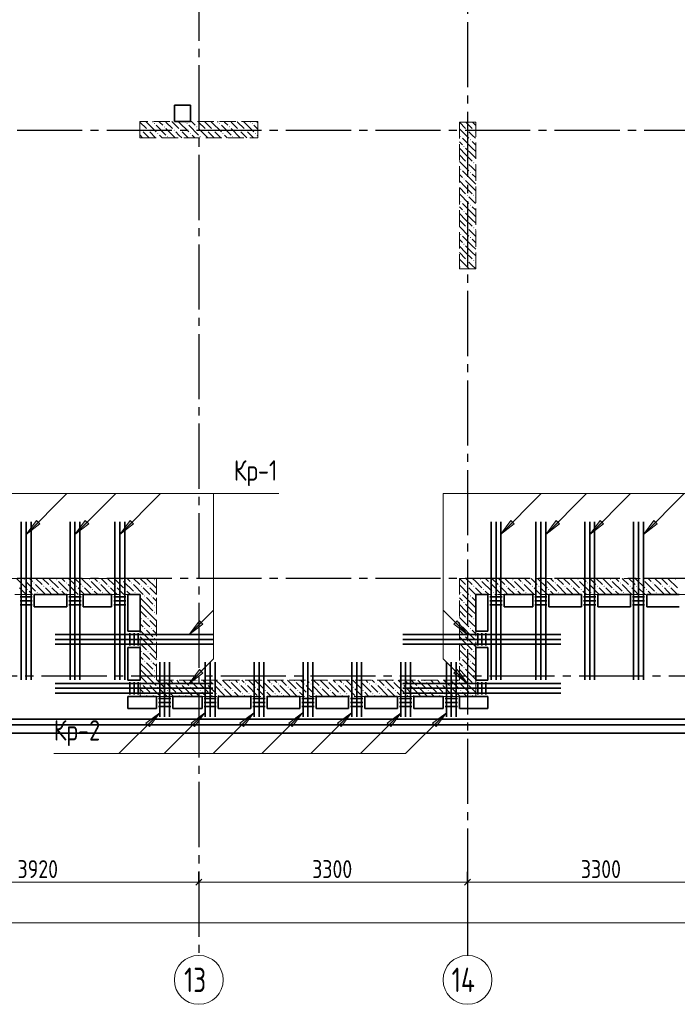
# Model space of a CAD drawing. Header units: millimetres. Extents: x 0 to 61017, y 0 to 42000.
# Tile 5 of 25: x 19441 to 27516, y 16370 to 28460. Entities that reach past the tile are written whole.
import ezdxf

# ---------------------------------------------------------------- set-up
doc = ezdxf.new("R2010")
doc.units = ezdxf.units.MM
doc.linetypes.add('______2', pattern=[270, 200, -70])
doc.linetypes.add('______5', pattern=[1100, 800, -100, 100, -100])
for name, color, linetype, lineweight in [('S1 Стержни арматуры фон', 7, 'Continuous', 25), ('Standard', 7, 'Continuous', 25), ('ЖБ Пилон', 180, 'Continuous', 25), ('Оси', 40, '______5', 18), ('Позиционная метка номер позиции', 7, 'Continuous', 13), ('Поперечное армирование AW фон', 7, 'Continuous', 25)]:
    doc.layers.add(name, color=color, linetype=linetype, lineweight=lineweight)
doc.layers.add('ЖБ Перекрытие верхний уровень', color=7, linetype='Continuous', lineweight=25, true_color=0xe0e0ff)
doc.layers.add('ЖБ Стена верхний уровень', color=7, linetype='Continuous', lineweight=25, true_color=0x006e00)
doc.styles.add('GOST 2.304-81', font='txt')
doc.styles.add('ISOCPEUR', font='txt')

msp = doc.modelspace()

# ---------------------------------------------------------------- hatches: boundary and pattern name
at = {"layer": 'ЖБ Пилон', "linetype": 'Continuous', "lineweight": 18, "transparency": 33554687}
for points in [[(20930, 27103), (20937, 27110), (20943, 27103), (20937, 27097)], [(21010, 27103), (21017, 27110), (21023, 27103), (21017, 27097)], [(21090, 27183), (21097, 27190), (21103, 27183), (21097, 27177)], [(21210, 27143), (21217, 27150), (21223, 27143), (21217, 27137)], [(21330, 27103), (21337, 27110), (21343, 27103), (21337, 27097)], [(21410, 27103), (21417, 27110), (21423, 27103), (21417, 27097)], [(21490, 27183), (21497, 27190), (21503, 27183), (21497, 27177)], [(21610, 27143), (21617, 27150), (21623, 27143), (21617, 27137)], [(21730, 27103), (21737, 27110), (21743, 27103), (21737, 27097)], [(21810, 27103), (21817, 27110), (21823, 27103), (21817, 27097)], [(21890, 27183), (21897, 27190), (21903, 27183), (21897, 27177)], [(22010, 27143), (22017, 27150), (22023, 27143), (22017, 27137)], [(22130, 27103), (22137, 27110), (22143, 27103), (22137, 27097)], [(22210, 27103), (22217, 27110), (22223, 27103), (22217, 27097)], [(22290, 27183), (22297, 27190), (22303, 27183), (22297, 27177)], [(24930, 27103), (24937, 27110), (24943, 27103), (24937, 27097)], [(25010, 27103), (25017, 27110), (25023, 27103), (25017, 27097)], [(21130, 27063), (21137, 27070), (21143, 27063), (21137, 27057)], [(21250, 27023), (21257, 27030), (21263, 27023), (21257, 27017)], [(21530, 27063), (21537, 27070), (21543, 27063), (21537, 27057)], [(21650, 27023), (21657, 27030), (21663, 27023), (21657, 27017)], [(21930, 27063), (21937, 27070), (21943, 27063), (21937, 27057)], [(22050, 27023), (22057, 27030), (22063, 27023), (22057, 27017)], [(22330, 27063), (22337, 27070), (22343, 27063), (22337, 27057)], [(24850, 27023), (24857, 27030), (24863, 27023), (24857, 27017)], [(24970, 26983), (24977, 26990), (24983, 26983), (24977, 26977)], [(24890, 26903), (24897, 26910), (24903, 26903), (24897, 26897)], [(24850, 26623), (24857, 26630), (24863, 26623), (24857, 26617)], [(24930, 26703), (24937, 26710), (24943, 26703), (24937, 26697)], [(25010, 26703), (25017, 26710), (25023, 26703), (25017, 26697)], [(24890, 26503), (24897, 26510), (24903, 26503), (24897, 26497)], [(24970, 26583), (24977, 26590), (24983, 26583), (24977, 26577)], [(24930, 26303), (24937, 26310), (24943, 26303), (24937, 26297)], [(25010, 26303), (25017, 26310), (25023, 26303), (25017, 26297)], [(24850, 26223), (24857, 26230), (24863, 26223), (24857, 26217)], [(24970, 26183), (24977, 26190), (24983, 26183), (24977, 26177)], [(24890, 26103), (24897, 26110), (24903, 26103), (24897, 26097)], [(24930, 25903), (24937, 25910), (24943, 25903), (24937, 25897)], [(25010, 25903), (25017, 25910), (25023, 25903), (25017, 25897)], [(24850, 25823), (24857, 25830), (24863, 25823), (24857, 25817)], [(24970, 25783), (24977, 25790), (24983, 25783), (24977, 25777)], [(24890, 25703), (24897, 25710), (24903, 25703), (24897, 25697)], [(24930, 25503), (24937, 25510), (24943, 25503), (24937, 25497)], [(25010, 25503), (25017, 25510), (25023, 25503), (25017, 25497)], [(24850, 25423), (24857, 25430), (24863, 25423), (24857, 25417)]]:
    msp.add_hatch(color=7, dxfattribs=at).paths.add_polyline_path(points, flags=16)
at = {"layer": 'ЖБ Стена верхний уровень', "linetype": 'Continuous', "lineweight": 18, "transparency": 33554687}
for points in [[(19490, 21583), (19497, 21590), (19503, 21583), (19497, 21577)], [(19610, 21543), (19617, 21550), (19623, 21543), (19617, 21537)], [(19890, 21583), (19897, 21590), (19903, 21583), (19897, 21577)], [(20010, 21543), (20017, 21550), (20023, 21543), (20017, 21537)], [(20290, 21583), (20297, 21590), (20303, 21583), (20297, 21577)], [(20410, 21543), (20417, 21550), (20423, 21543), (20417, 21537)], [(20690, 21583), (20697, 21590), (20703, 21583), (20697, 21577)], [(20810, 21543), (20817, 21550), (20823, 21543), (20817, 21537)], [(21090, 21583), (21097, 21590), (21103, 21583), (21097, 21577)], [(25090, 21583), (25097, 21590), (25103, 21583), (25097, 21577)], [(25210, 21543), (25217, 21550), (25223, 21543), (25217, 21537)], [(25490, 21583), (25497, 21590), (25503, 21583), (25497, 21577)], [(25610, 21543), (25617, 21550), (25623, 21543), (25617, 21537)], [(25890, 21583), (25897, 21590), (25903, 21583), (25897, 21577)], [(26010, 21543), (26017, 21550), (26023, 21543), (26017, 21537)], [(26290, 21583), (26297, 21590), (26303, 21583), (26297, 21577)], [(26410, 21543), (26417, 21550), (26423, 21543), (26417, 21537)], [(26690, 21583), (26697, 21590), (26703, 21583), (26697, 21577)], [(26810, 21543), (26817, 21550), (26823, 21543), (26817, 21537)], [(27090, 21583), (27097, 21590), (27103, 21583), (27097, 21577)], [(27210, 21543), (27217, 21550), (27223, 21543), (27217, 21537)], [(27490, 21583), (27497, 21590), (27503, 21583), (27497, 21577)], [(19530, 21463), (19537, 21470), (19543, 21463), (19537, 21457)], [(19650, 21423), (19657, 21430), (19663, 21423), (19657, 21417)], [(19730, 21503), (19737, 21510), (19743, 21503), (19737, 21497)], [(19810, 21503), (19817, 21510), (19823, 21503), (19817, 21497)], [(19930, 21463), (19937, 21470), (19943, 21463), (19937, 21457)], [(20050, 21423), (20057, 21430), (20063, 21423), (20057, 21417)], [(20130, 21503), (20137, 21510), (20143, 21503), (20137, 21497)], [(20210, 21503), (20217, 21510), (20223, 21503), (20217, 21497)], [(20330, 21463), (20337, 21470), (20343, 21463), (20337, 21457)], [(20450, 21423), (20457, 21430), (20463, 21423), (20457, 21417)], [(20530, 21503), (20537, 21510), (20543, 21503), (20537, 21497)], [(20610, 21503), (20617, 21510), (20623, 21503), (20617, 21497)], [(20730, 21463), (20737, 21470), (20743, 21463), (20737, 21457)], [(20850, 21423), (20857, 21430), (20863, 21423), (20857, 21417)], [(20930, 21503), (20937, 21510), (20943, 21503), (20937, 21497)], [(21010, 21503), (21017, 21510), (21023, 21503), (21017, 21497)], [(24850, 21423), (24857, 21430), (24863, 21423), (24857, 21417)], [(24930, 21503), (24937, 21510), (24943, 21503), (24937, 21497)], [(25010, 21503), (25017, 21510), (25023, 21503), (25017, 21497)], [(25130, 21463), (25137, 21470), (25143, 21463), (25137, 21457)], [(25250, 21423), (25257, 21430), (25263, 21423), (25257, 21417)], [(25330, 21503), (25337, 21510), (25343, 21503), (25337, 21497)], [(25410, 21503), (25417, 21510), (25423, 21503), (25417, 21497)], [(25530, 21463), (25537, 21470), (25543, 21463), (25537, 21457)], [(25650, 21423), (25657, 21430), (25663, 21423), (25657, 21417)], [(25730, 21503), (25737, 21510), (25743, 21503), (25737, 21497)], [(25810, 21503), (25817, 21510), (25823, 21503), (25817, 21497)], [(25930, 21463), (25937, 21470), (25943, 21463), (25937, 21457)], [(26050, 21423), (26057, 21430), (26063, 21423), (26057, 21417)], [(26130, 21503), (26137, 21510), (26143, 21503), (26137, 21497)], [(26210, 21503), (26217, 21510), (26223, 21503), (26217, 21497)], [(26330, 21463), (26337, 21470), (26343, 21463), (26337, 21457)], [(26450, 21423), (26457, 21430), (26463, 21423), (26457, 21417)], [(26530, 21503), (26537, 21510), (26543, 21503), (26537, 21497)], [(26610, 21503), (26617, 21510), (26623, 21503), (26617, 21497)], [(26730, 21463), (26737, 21470), (26743, 21463), (26737, 21457)], [(26850, 21423), (26857, 21430), (26863, 21423), (26857, 21417)], [(26930, 21503), (26937, 21510), (26943, 21503), (26937, 21497)], [(27010, 21503), (27017, 21510), (27023, 21503), (27017, 21497)], [(27130, 21463), (27137, 21470), (27143, 21463), (27137, 21457)], [(27250, 21423), (27257, 21430), (27263, 21423), (27257, 21417)], [(27330, 21503), (27337, 21510), (27343, 21503), (27337, 21497)], [(27410, 21503), (27417, 21510), (27423, 21503), (27417, 21497)], [(20970, 21383), (20977, 21390), (20983, 21383), (20977, 21377)], [(21050, 21383), (21057, 21390), (21063, 21383), (21057, 21377)], [(24890, 21303), (24897, 21310), (24903, 21303), (24897, 21297)], [(24970, 21383), (24977, 21390), (24983, 21383), (24977, 21377)], [(21090, 21263), (21097, 21270), (21103, 21263), (21097, 21257)], [(21090, 21183), (21097, 21190), (21103, 21183), (21097, 21177)], [(20930, 21103), (20937, 21110), (20943, 21103), (20937, 21097)], [(21010, 21103), (21017, 21110), (21023, 21103), (21017, 21097)], [(24930, 21103), (24937, 21110), (24943, 21103), (24937, 21097)], [(25010, 21103), (25017, 21110), (25023, 21103), (25017, 21097)], [(20970, 20983), (20977, 20990), (20983, 20983), (20977, 20977)], [(21050, 20983), (21057, 20990), (21063, 20983), (21057, 20977)], [(24850, 21023), (24857, 21030), (24863, 21023), (24857, 21017)], [(24970, 20983), (24977, 20990), (24983, 20983), (24977, 20977)], [(21090, 20863), (21097, 20870), (21103, 20863), (21097, 20857)], [(24890, 20903), (24897, 20910), (24903, 20903), (24897, 20897)], [(20930, 20703), (20937, 20710), (20943, 20703), (20937, 20697)], [(21010, 20703), (21017, 20710), (21023, 20703), (21017, 20697)], [(21090, 20783), (21097, 20790), (21103, 20783), (21097, 20777)], [(24930, 20703), (24937, 20710), (24943, 20703), (24937, 20697)], [(25010, 20703), (25017, 20710), (25023, 20703), (25017, 20697)], [(20970, 20583), (20977, 20590), (20983, 20583), (20977, 20577)], [(21050, 20583), (21057, 20590), (21063, 20583), (21057, 20577)], [(24850, 20623), (24857, 20630), (24863, 20623), (24857, 20617)], [(24970, 20583), (24977, 20590), (24983, 20583), (24977, 20577)], [(21090, 20463), (21097, 20470), (21103, 20463), (21097, 20457)], [(24890, 20503), (24897, 20510), (24903, 20503), (24897, 20497)], [(21090, 20383), (21097, 20390), (21103, 20383), (21097, 20377)], [(21210, 20343), (21217, 20350), (21223, 20343), (21217, 20337)], [(21610, 20343), (21617, 20350), (21623, 20343), (21617, 20337)], [(22010, 20343), (22017, 20350), (22023, 20343), (22017, 20337)], [(22410, 20343), (22417, 20350), (22423, 20343), (22417, 20337)], [(22810, 20343), (22817, 20350), (22823, 20343), (22817, 20337)], [(23210, 20343), (23217, 20350), (23223, 20343), (23217, 20337)], [(23610, 20343), (23617, 20350), (23623, 20343), (23617, 20337)], [(24010, 20343), (24017, 20350), (24023, 20343), (24017, 20337)], [(24410, 20343), (24417, 20350), (24423, 20343), (24417, 20337)], [(24810, 20343), (24817, 20350), (24823, 20343), (24817, 20337)], [(20930, 20303), (20937, 20310), (20943, 20303), (20937, 20297)], [(20970, 20183), (20977, 20190), (20983, 20183), (20977, 20177)], [(21010, 20303), (21017, 20310), (21023, 20303), (21017, 20297)], [(21050, 20183), (21057, 20190), (21063, 20183), (21057, 20177)], [(21130, 20263), (21137, 20270), (21143, 20263), (21137, 20257)], [(21250, 20223), (21257, 20230), (21263, 20223), (21257, 20217)], [(21330, 20303), (21337, 20310), (21343, 20303), (21337, 20297)], [(21370, 20183), (21377, 20190), (21383, 20183), (21377, 20177)], [(21410, 20303), (21417, 20310), (21423, 20303), (21417, 20297)], [(21450, 20183), (21457, 20190), (21463, 20183), (21457, 20177)], [(21530, 20263), (21537, 20270), (21543, 20263), (21537, 20257)], [(21650, 20223), (21657, 20230), (21663, 20223), (21657, 20217)], [(21730, 20303), (21737, 20310), (21743, 20303), (21737, 20297)], [(21770, 20183), (21777, 20190), (21783, 20183), (21777, 20177)], [(21810, 20303), (21817, 20310), (21823, 20303), (21817, 20297)], [(21850, 20183), (21857, 20190), (21863, 20183), (21857, 20177)], [(21930, 20263), (21937, 20270), (21943, 20263), (21937, 20257)], [(22050, 20223), (22057, 20230), (22063, 20223), (22057, 20217)], [(22130, 20303), (22137, 20310), (22143, 20303), (22137, 20297)], [(22170, 20183), (22177, 20190), (22183, 20183), (22177, 20177)], [(22210, 20303), (22217, 20310), (22223, 20303), (22217, 20297)], [(22250, 20183), (22257, 20190), (22263, 20183), (22257, 20177)], [(22330, 20263), (22337, 20270), (22343, 20263), (22337, 20257)], [(22450, 20223), (22457, 20230), (22463, 20223), (22457, 20217)], [(22530, 20303), (22537, 20310), (22543, 20303), (22537, 20297)], [(22570, 20183), (22577, 20190), (22583, 20183), (22577, 20177)], [(22610, 20303), (22617, 20310), (22623, 20303), (22617, 20297)], [(22650, 20183), (22657, 20190), (22663, 20183), (22657, 20177)], [(22730, 20263), (22737, 20270), (22743, 20263), (22737, 20257)], [(22850, 20223), (22857, 20230), (22863, 20223), (22857, 20217)], [(22930, 20303), (22937, 20310), (22943, 20303), (22937, 20297)], [(22970, 20183), (22977, 20190), (22983, 20183), (22977, 20177)], [(23010, 20303), (23017, 20310), (23023, 20303), (23017, 20297)], [(23050, 20183), (23057, 20190), (23063, 20183), (23057, 20177)], [(23130, 20263), (23137, 20270), (23143, 20263), (23137, 20257)], [(23250, 20223), (23257, 20230), (23263, 20223), (23257, 20217)], [(23330, 20303), (23337, 20310), (23343, 20303), (23337, 20297)], [(23370, 20183), (23377, 20190), (23383, 20183), (23377, 20177)], [(23410, 20303), (23417, 20310), (23423, 20303), (23417, 20297)], [(23450, 20183), (23457, 20190), (23463, 20183), (23457, 20177)], [(23530, 20263), (23537, 20270), (23543, 20263), (23537, 20257)], [(23650, 20223), (23657, 20230), (23663, 20223), (23657, 20217)], [(23730, 20303), (23737, 20310), (23743, 20303), (23737, 20297)], [(23770, 20183), (23777, 20190), (23783, 20183), (23777, 20177)], [(23810, 20303), (23817, 20310), (23823, 20303), (23817, 20297)], [(23850, 20183), (23857, 20190), (23863, 20183), (23857, 20177)], [(23930, 20263), (23937, 20270), (23943, 20263), (23937, 20257)], [(24050, 20223), (24057, 20230), (24063, 20223), (24057, 20217)], [(24130, 20303), (24137, 20310), (24143, 20303), (24137, 20297)], [(24170, 20183), (24177, 20190), (24183, 20183), (24177, 20177)], [(24210, 20303), (24217, 20310), (24223, 20303), (24217, 20297)], [(24250, 20183), (24257, 20190), (24263, 20183), (24257, 20177)], [(24330, 20263), (24337, 20270), (24343, 20263), (24337, 20257)], [(24450, 20223), (24457, 20230), (24463, 20223), (24457, 20217)], [(24530, 20303), (24537, 20310), (24543, 20303), (24537, 20297)], [(24570, 20183), (24577, 20190), (24583, 20183), (24577, 20177)], [(24610, 20303), (24617, 20310), (24623, 20303), (24617, 20297)], [(24650, 20183), (24657, 20190), (24663, 20183), (24657, 20177)], [(24730, 20263), (24737, 20270), (24743, 20263), (24737, 20257)], [(24850, 20223), (24857, 20230), (24863, 20223), (24857, 20217)], [(24930, 20303), (24937, 20310), (24943, 20303), (24937, 20297)], [(24970, 20183), (24977, 20190), (24983, 20183), (24977, 20177)], [(25010, 20303), (25017, 20310), (25023, 20303), (25017, 20297)]]:
    msp.add_hatch(color=7, dxfattribs=at).paths.add_polyline_path(points, flags=16)
at = {"layer": 'Позиционная метка номер позиции', "linetype": 'Continuous', "lineweight": 13, "transparency": 33554687}
for points in [[(19690, 22268), (19520, 22140), (19647, 22310)], [(20290, 22268), (20120, 22140), (20247, 22310)], [(20840, 22268), (20670, 22140), (20797, 22310)], [(25514, 22268), (25344, 22140), (25471, 22310)], [(25514, 22268), (25344, 22140), (25471, 22310)], [(26070, 22268), (25900, 22140), (26027, 22310)], [(26610, 22268), (26440, 22140), (26567, 22310)], [(27270, 22268), (27100, 22140), (27227, 22310)], [(21691, 21037), (21521, 20910), (21649, 21080)], [(24813, 21080), (24941, 20910), (24771, 21037)], [(21691, 20437), (21521, 20310), (21649, 20480)], [(24813, 20480), (24941, 20310), (24771, 20437)], [(24813, 20480), (24941, 20310), (24771, 20437)], [(20990, 19822), (21160, 19950), (21033, 19780)], [(21545, 19822), (21715, 19950), (21588, 19780)], [(22145, 19822), (22315, 19950), (22188, 19780)], [(22745, 19822), (22915, 19950), (22788, 19780)], [(23345, 19822), (23515, 19950), (23388, 19780)], [(23955, 19822), (24125, 19950), (23998, 19780)], [(24510, 19822), (24680, 19950), (24553, 19780)]]:
    msp.add_hatch(color=7, dxfattribs=at).paths.add_polyline_path(points, flags=16)

# ---------------------------------------------------------------- linework, layer by layer
at = {"layer": 'S1 Стержни арматуры фон', "color": 7, "linetype": 'Continuous', "lineweight": 35, "transparency": 33554687}
for p, q in [((19460, 22294), (19460, 20356)), ((19460, 22294), (19460, 20356)), ((19520, 22294), (19520, 20356)), ((19520, 22294), (19520, 20356)), ((19580, 22294), (19580, 20356)), ((19580, 22294), (19580, 20356)), ((20060, 22294), (20060, 20356)), ((20060, 22294), (20060, 20356)), ((20120, 22294), (20120, 20356)), ((20120, 22294), (20120, 20356)), ((20180, 22294), (20180, 20356)), ((20180, 22294), (20180, 20356)), ((20610, 22294), (20610, 20356)), ((20610, 22294), (20610, 20356)), ((20670, 22294), (20670, 20356)), ((20670, 22294), (20670, 20356)), ((20730, 22294), (20730, 20356)), ((20730, 22294), (20730, 20356)), ((25230, 22294), (25230, 20356)), ((25230, 22294), (25230, 20356)), ((25290, 22294), (25290, 20356)), ((25290, 22294), (25290, 20356)), ((25350, 22294), (25350, 20356)), ((25350, 22294), (25350, 20356)), ((25780, 22294), (25780, 20356)), ((25780, 22294), (25780, 20356)), ((25840, 22294), (25840, 20356)), ((25840, 22294), (25840, 20356)), ((25900, 22294), (25900, 20356)), ((25900, 22294), (25900, 20356)), ((26380, 22294), (26380, 20356)), ((26380, 22294), (26380, 20356)), ((26440, 22294), (26440, 20356)), ((26440, 22294), (26440, 20356)), ((26500, 22294), (26500, 20356)), ((26500, 22294), (26500, 20356)), ((26980, 22294), (26980, 20356)), ((26980, 22294), (26980, 20356)), ((27040, 22294), (27040, 20356)), ((27040, 22294), (27040, 20356)), ((27100, 22294), (27100, 20356)), ((27100, 22294), (27100, 20356)), ((21814, 20910), (19876, 20910)), ((21814, 20910), (19876, 20910)), ((21814, 20850), (19876, 20850)), ((21814, 20850), (19876, 20850)), ((26084, 20910), (24146, 20910)), ((26084, 20910), (24146, 20910)), ((26084, 20850), (24146, 20850)), ((26084, 20850), (24146, 20850)), ((21814, 20790), (19876, 20790)), ((21814, 20790), (19876, 20790)), ((26084, 20790), (24146, 20790)), ((26084, 20790), (24146, 20790)), ((21160, 19900), (21160, 20572)), ((21220, 19900), (21220, 20572)), ((21280, 19900), (21280, 20572)), ((21720, 19900), (21720, 20572)), ((21780, 19900), (21780, 20572)), ((21840, 19900), (21840, 20572)), ((22320, 19900), (22320, 20572)), ((22380, 19900), (22380, 20572)), ((22440, 19900), (22440, 20572)), ((22920, 19900), (22920, 20572)), ((22980, 19900), (22980, 20572)), ((23040, 19900), (23040, 20572)), ((23520, 19900), (23520, 20572)), ((23580, 19900), (23580, 20572)), ((23640, 19900), (23640, 20572)), ((24120, 19900), (24120, 20572)), ((24180, 19900), (24180, 20572)), ((24240, 19900), (24240, 20572)), ((24680, 19900), (24680, 20572)), ((24740, 19900), (24740, 20572)), ((24800, 19900), (24800, 20572)), ((21814, 20310), (19876, 20310)), ((21814, 20310), (19876, 20310)), ((21814, 20250), (19876, 20250)), ((21814, 20250), (19876, 20250)), ((21814, 20190), (19876, 20190)), ((21814, 20190), (19876, 20190)), ((26084, 20310), (24146, 20310)), ((26084, 20310), (24146, 20310)), ((26084, 20250), (24146, 20250)), ((26084, 20250), (24146, 20250)), ((26084, 20190), (24146, 20190)), ((26084, 20190), (24146, 20190))]:
    msp.add_line(p, q, dxfattribs=at)
at = {"layer": 'Standard', "color": 7, "linetype": 'Continuous', "lineweight": 25, "transparency": 33554687}
for p, q in [((21602, 17833), (21677, 17907)), ((24902, 17833), (24977, 17907))]:
    msp.add_line(p, q, dxfattribs=at)
at = {"layer": 'Standard', "color": 251, "linetype": 'Continuous', "lineweight": -3, "true_color": 0x656565, "transparency": 33554687}
for p, q in [((21640, 17870), (21640, 17995)), ((24940, 17870), (24940, 17995)), ((21640, 17870), (21640, 17745)), ((21640, 17870), (21640, 17418)), ((24940, 17870), (24940, 17745)), ((24940, 17870), (24940, 17418))]:
    msp.add_line(p, q, dxfattribs=at)
at = {"layer": 'Standard', "color": 7, "linetype": 'Continuous', "lineweight": 13, "transparency": 33554687}
for p, q in [((17720, 17870), (21640, 17870)), ((21640, 17870), (24940, 17870)), ((24940, 17870), (28240, 17870)), ((49280, 17370), (7200, 17370))]:
    msp.add_line(p, q, dxfattribs=at)
at = {"layer": 'Standard', "color": 254, "linetype": 'Continuous', "lineweight": 35, "true_color": 0xc4c4ff, "transparency": 33554687}
for points in [[(6925, 19700), (49880, 19700), (49880, 37584), (6925, 37584), (6925, 19700)], [(7025, 19800), (49780, 19800), (49780, 37484), (7025, 37484), (7025, 19800)]]:
    msp.add_lwpolyline(points, dxfattribs=at)
at = {"layer": 'ЖБ Перекрытие верхний уровень', "color": 7, "linetype": 'Continuous', "lineweight": 35, "transparency": 33554687}
for p, q in [((21540, 27410), (21340, 27410)), ((21340, 27410), (21340, 27210)), ((21540, 27210), (21540, 27410)), ((21340, 27210), (21540, 27210)), ((19620, 21250), (19620, 21400)), ((19620, 21400), (20020, 21400)), ((20020, 21400), (20020, 21250)), ((20220, 21400), (20570, 21400)), ((20220, 21250), (20220, 21400)), ((20570, 21400), (20570, 21250)), ((20770, 20950), (20770, 21400)), ((20770, 21400), (20920, 21400)), ((20920, 21400), (20920, 20950)), ((25040, 21400), (25190, 21400)), ((25040, 20950), (25040, 21400)), ((25190, 21400), (25190, 20950)), ((25390, 21400), (25740, 21400)), ((25390, 21250), (25390, 21400)), ((25740, 21400), (25740, 21250)), ((25940, 21250), (25940, 21400)), ((25940, 21400), (26340, 21400)), ((26340, 21400), (26340, 21250)), ((26540, 21250), (26540, 21400)), ((26540, 21400), (26940, 21400)), ((26940, 21400), (26940, 21250)), ((27140, 21250), (27140, 21400)), ((27140, 21400), (27540, 21400)), ((20020, 21250), (19620, 21250)), ((20570, 21250), (20220, 21250)), ((25740, 21250), (25390, 21250)), ((26340, 21250), (25940, 21250)), ((26940, 21250), (26540, 21250)), ((27540, 21250), (27140, 21250)), ((20920, 20950), (20770, 20950)), ((25190, 20950), (25040, 20950)), ((20770, 20350), (20770, 20750)), ((20770, 20750), (20920, 20750)), ((20920, 20750), (20920, 20350)), ((25040, 20750), (25190, 20750)), ((25040, 20350), (25040, 20750)), ((25190, 20750), (25190, 20350)), ((20920, 20350), (20770, 20350)), ((25190, 20350), (25040, 20350)), ((20770, 20000), (20770, 20150)), ((20770, 20150), (21120, 20150)), ((21120, 20150), (21120, 20000)), ((21320, 20150), (21680, 20150)), ((21320, 20000), (21320, 20150)), ((21680, 20150), (21680, 20000)), ((21880, 20000), (21880, 20150)), ((21880, 20150), (22280, 20150)), ((22280, 20150), (22280, 20000)), ((22480, 20000), (22480, 20150)), ((22480, 20150), (22880, 20150)), ((22880, 20150), (22880, 20000)), ((23080, 20000), (23080, 20150)), ((23080, 20150), (23480, 20150)), ((23480, 20150), (23480, 20000)), ((23680, 20000), (23680, 20150)), ((23680, 20150), (24080, 20150)), ((24080, 20150), (24080, 20000)), ((24280, 20150), (24640, 20150)), ((24280, 20000), (24280, 20150)), ((24640, 20150), (24640, 20000)), ((24840, 20000), (24840, 20150)), ((24840, 20150), (25190, 20150)), ((25190, 20150), (25190, 20000)), ((21120, 20000), (20770, 20000)), ((21680, 20000), (21320, 20000)), ((22280, 20000), (21880, 20000)), ((22880, 20000), (22480, 20000)), ((23480, 20000), (23080, 20000)), ((24080, 20000), (23680, 20000)), ((24640, 20000), (24280, 20000)), ((25190, 20000), (24840, 20000)), ((7100, 19870), (28240, 19870))]:
    msp.add_line(p, q, dxfattribs=at)
at = {"layer": 'ЖБ Пилон', "color": 253, "linetype": '______2', "lineweight": 13, "true_color": 0xa0a0a0, "transparency": 33554687}
for p, q in [((22365, 27210), (20915, 27210)), ((20915, 27210), (20915, 27010)), ((22365, 27010), (22365, 27210)), ((24840, 27200), (24840, 25400)), ((25040, 27200), (24840, 27200)), ((25040, 25400), (25040, 27200)), ((20915, 27010), (22365, 27010)), ((24840, 25400), (25040, 25400))]:
    msp.add_line(p, q, dxfattribs=at)
at = {"layer": 'ЖБ Пилон', "color": 9, "linetype": 'Continuous', "lineweight": 18, "true_color": 0xc7c7c7, "transparency": 33554687}
for p, q in [((20917, 27203), (20915, 27205)), ((20917, 27203), (20997, 27123)), ((20990, 27210), (20997, 27203)), ((20997, 27203), (21117, 27083)), ((21070, 27210), (21077, 27203)), ((21157, 27203), (21150, 27210)), ((21197, 27163), (21157, 27203)), ((21237, 27203), (21317, 27123)), ((21317, 27203), (21310, 27210)), ((21317, 27203), (21397, 27123)), ((21390, 27210), (21397, 27203)), ((21397, 27203), (21517, 27083)), ((21470, 27210), (21477, 27203)), ((21557, 27203), (21550, 27210)), ((21597, 27163), (21557, 27203)), ((21637, 27203), (21717, 27123)), ((21717, 27203), (21710, 27210)), ((21717, 27203), (21797, 27123)), ((21790, 27210), (21797, 27203)), ((21797, 27203), (21917, 27083)), ((21870, 27210), (21877, 27203)), ((21957, 27203), (21950, 27210)), ((21997, 27163), (21957, 27203)), ((22037, 27203), (22117, 27123)), ((22117, 27203), (22110, 27210)), ((22117, 27203), (22197, 27123)), ((22190, 27210), (22197, 27203)), ((22197, 27203), (22317, 27083)), ((22270, 27210), (22277, 27203)), ((22357, 27203), (22350, 27210)), ((22365, 27195), (22357, 27203)), ((20915, 27125), (20917, 27123)), ((20997, 27043), (20957, 27083)), ((21037, 27083), (21110, 27010)), ((21117, 27163), (21237, 27043)), ((21237, 27123), (21350, 27010)), ((21397, 27043), (21357, 27083)), ((21437, 27083), (21510, 27010)), ((21517, 27163), (21637, 27043)), ((21637, 27123), (21750, 27010)), ((21797, 27043), (21757, 27083)), ((21837, 27083), (21910, 27010)), ((21917, 27163), (22037, 27043)), ((22037, 27123), (22150, 27010)), ((22197, 27043), (22157, 27083)), ((22237, 27083), (22310, 27010)), ((22317, 27163), (22365, 27115)), ((24840, 27200), (24917, 27123)), ((24840, 27120), (24957, 27003)), ((24920, 27200), (24997, 27123)), ((24997, 27043), (24957, 27083)), ((25000, 27200), (25040, 27160)), ((25037, 27083), (25040, 27080)), ((20915, 27045), (20950, 27010)), ((21030, 27010), (20997, 27043)), ((21157, 27043), (21190, 27010)), ((21430, 27010), (21397, 27043)), ((21557, 27043), (21590, 27010)), ((21830, 27010), (21797, 27043)), ((21957, 27043), (21990, 27010)), ((22230, 27010), (22197, 27043)), ((22357, 27043), (22365, 27035)), ((24840, 26960), (24877, 26923)), ((24997, 26883), (24877, 27003)), ((25037, 27003), (24997, 27043)), ((24997, 26963), (25040, 26920)), ((24917, 26803), (24840, 26880)), ((24917, 26883), (24997, 26803)), ((24997, 26883), (25040, 26840)), ((24840, 26800), (24917, 26723)), ((24840, 26720), (24957, 26603)), ((24917, 26803), (24997, 26723)), ((24997, 26803), (25040, 26760)), ((24997, 26483), (24877, 26603)), ((24997, 26643), (24957, 26683)), ((25037, 26603), (24997, 26643)), ((25037, 26683), (25040, 26680)), ((24840, 26560), (24877, 26523)), ((24917, 26403), (24840, 26480)), ((24917, 26483), (24997, 26403)), ((24997, 26563), (25040, 26520)), ((24997, 26483), (25040, 26440)), ((24840, 26400), (24917, 26323)), ((24917, 26403), (24997, 26323)), ((24997, 26403), (25040, 26360)), ((24840, 26320), (24957, 26203)), ((24997, 26243), (24957, 26283)), ((25037, 26203), (24997, 26243)), ((25037, 26283), (25040, 26280)), ((24840, 26160), (24877, 26123)), ((24997, 26083), (24877, 26203)), ((24997, 26163), (25040, 26120)), ((24917, 26003), (24840, 26080)), ((24840, 26000), (24917, 25923)), ((24917, 26083), (24997, 26003)), ((24917, 26003), (24997, 25923)), ((24997, 26083), (25040, 26040)), ((24997, 26003), (25040, 25960)), ((24840, 25920), (24957, 25803)), ((24997, 25843), (24957, 25883)), ((25037, 25883), (25040, 25880)), ((24840, 25760), (24877, 25723)), ((24997, 25683), (24877, 25803)), ((25037, 25803), (24997, 25843)), ((24997, 25763), (25040, 25720)), ((24917, 25603), (24840, 25680)), ((24917, 25683), (24997, 25603)), ((24997, 25683), (25040, 25640)), ((24840, 25600), (24917, 25523)), ((24840, 25520), (24957, 25403)), ((24917, 25603), (24997, 25523)), ((24997, 25603), (25040, 25560)), ((24880, 25400), (24877, 25403)), ((24997, 25443), (24957, 25483)), ((25037, 25403), (24997, 25443)), ((25037, 25483), (25040, 25480))]:
    msp.add_line(p, q, dxfattribs=at)
at = {"layer": 'ЖБ Стена верхний уровень', "color": 251, "linetype": '______2', "lineweight": 13, "true_color": 0x656565, "transparency": 33554687}
for p, q in [((21120, 21600), (17820, 21600)), ((21120, 21400), (21120, 21600)), ((25040, 21600), (24840, 21600)), ((24840, 21600), (24840, 20350)), ((28140, 21600), (25040, 21600)), ((14520, 21400), (20920, 21400)), ((20920, 21400), (20920, 20150)), ((21120, 20350), (21120, 21400)), ((25040, 20350), (25040, 21400)), ((25040, 21400), (31440, 21400)), ((24840, 20350), (21120, 20350)), ((25040, 20150), (25040, 20350)), ((20920, 20150), (21120, 20150)), ((21120, 20150), (25040, 20150))]:
    msp.add_line(p, q, dxfattribs=at)
at = {"layer": 'ЖБ Стена верхний уровень', "color": 9, "linetype": 'Continuous', "lineweight": 18, "true_color": 0xc7c7c7, "transparency": 33554687}
for p, q in [((19400, 21600), (19517, 21483)), ((19517, 21563), (19637, 21443)), ((19597, 21563), (19560, 21600)), ((19637, 21523), (19757, 21403)), ((19640, 21600), (19717, 21523)), ((19720, 21600), (19797, 21523)), ((19800, 21600), (19917, 21483)), ((19917, 21563), (20037, 21443)), ((19997, 21563), (19960, 21600)), ((20037, 21523), (20157, 21403)), ((20040, 21600), (20117, 21523)), ((20120, 21600), (20197, 21523)), ((20200, 21600), (20317, 21483)), ((20317, 21563), (20437, 21443)), ((20397, 21563), (20360, 21600)), ((20437, 21523), (20557, 21403)), ((20440, 21600), (20517, 21523)), ((20520, 21600), (20597, 21523)), ((20600, 21600), (20717, 21483)), ((20717, 21563), (20837, 21443)), ((20797, 21563), (20760, 21600)), ((20837, 21523), (20957, 21403)), ((20840, 21600), (20917, 21523)), ((20920, 21600), (20997, 21523)), ((21000, 21600), (21117, 21483)), ((21117, 21563), (21120, 21560)), ((24840, 21600), (24917, 21523)), ((24840, 21520), (24957, 21403)), ((24920, 21600), (24997, 21523)), ((25000, 21600), (25040, 21560)), ((25040, 21560), (25117, 21483)), ((25117, 21563), (25237, 21443)), ((25197, 21563), (25160, 21600)), ((25237, 21523), (25357, 21403)), ((25240, 21600), (25317, 21523)), ((25320, 21600), (25397, 21523)), ((25400, 21600), (25517, 21483)), ((25517, 21563), (25637, 21443)), ((25597, 21563), (25560, 21600)), ((25637, 21523), (25757, 21403)), ((25640, 21600), (25717, 21523)), ((25720, 21600), (25797, 21523)), ((25800, 21600), (25917, 21483)), ((25917, 21563), (26037, 21443)), ((25997, 21563), (25960, 21600)), ((26037, 21523), (26157, 21403)), ((26040, 21600), (26117, 21523)), ((26120, 21600), (26197, 21523)), ((26200, 21600), (26317, 21483)), ((26317, 21563), (26437, 21443)), ((26397, 21563), (26360, 21600)), ((26437, 21523), (26557, 21403)), ((26440, 21600), (26517, 21523)), ((26520, 21600), (26597, 21523)), ((26600, 21600), (26717, 21483)), ((26717, 21563), (26837, 21443)), ((26797, 21563), (26760, 21600)), ((26837, 21523), (26957, 21403)), ((26840, 21600), (26917, 21523)), ((26920, 21600), (26997, 21523)), ((27000, 21600), (27117, 21483)), ((27117, 21563), (27237, 21443)), ((27197, 21563), (27160, 21600)), ((27237, 21523), (27357, 21403)), ((27240, 21600), (27317, 21523)), ((27320, 21600), (27397, 21523)), ((27400, 21600), (27517, 21483)), ((19437, 21483), (19520, 21400)), ((19557, 21443), (19600, 21400)), ((19680, 21400), (19677, 21403)), ((19797, 21443), (19757, 21483)), ((19837, 21403), (19797, 21443)), ((19837, 21483), (19920, 21400)), ((19957, 21443), (20000, 21400)), ((20080, 21400), (20077, 21403)), ((20197, 21443), (20157, 21483)), ((20237, 21403), (20197, 21443)), ((20237, 21483), (20320, 21400)), ((20357, 21443), (20400, 21400)), ((20480, 21400), (20477, 21403)), ((20597, 21443), (20557, 21483)), ((20637, 21403), (20597, 21443)), ((20637, 21483), (20720, 21400)), ((20757, 21443), (20800, 21400)), ((20880, 21400), (20877, 21403)), ((20997, 21443), (20957, 21483)), ((21037, 21403), (20997, 21443)), ((21037, 21483), (21120, 21400)), ((24997, 21283), (24877, 21403)), ((24997, 21443), (24957, 21483)), ((25037, 21403), (24997, 21443)), ((25037, 21483), (25040, 21480)), ((25040, 21480), (25120, 21400)), ((25157, 21443), (25200, 21400)), ((25280, 21400), (25277, 21403)), ((25397, 21443), (25357, 21483)), ((25437, 21403), (25397, 21443)), ((25437, 21483), (25520, 21400)), ((25557, 21443), (25600, 21400)), ((25680, 21400), (25677, 21403)), ((25797, 21443), (25757, 21483)), ((25837, 21403), (25797, 21443)), ((25837, 21483), (25920, 21400)), ((25957, 21443), (26000, 21400)), ((26080, 21400), (26077, 21403)), ((26197, 21443), (26157, 21483)), ((26237, 21403), (26197, 21443)), ((26237, 21483), (26320, 21400)), ((26357, 21443), (26400, 21400)), ((26480, 21400), (26477, 21403)), ((26597, 21443), (26557, 21483)), ((26637, 21403), (26597, 21443)), ((26637, 21483), (26720, 21400)), ((26757, 21443), (26800, 21400)), ((26880, 21400), (26877, 21403)), ((26997, 21443), (26957, 21483)), ((27037, 21403), (26997, 21443)), ((27037, 21483), (27120, 21400)), ((27157, 21443), (27200, 21400)), ((27280, 21400), (27277, 21403)), ((27397, 21443), (27357, 21483)), ((27437, 21403), (27397, 21443)), ((27437, 21483), (27520, 21400)), ((20997, 21283), (20920, 21360)), ((20920, 21280), (20997, 21203)), ((20997, 21363), (21077, 21283)), ((20997, 21283), (21077, 21203)), ((21077, 21363), (21120, 21320)), ((24840, 21360), (24877, 21323)), ((24917, 21203), (24840, 21280)), ((24917, 21283), (24997, 21203)), ((24997, 21363), (25040, 21320)), ((24997, 21283), (25040, 21240)), ((20920, 21200), (20997, 21123)), ((20997, 21203), (21117, 21083)), ((21120, 21240), (21117, 21243)), ((21117, 21163), (21120, 21160)), ((24840, 21200), (24917, 21123)), ((24917, 21203), (24997, 21123)), ((24997, 21203), (25040, 21160)), ((20920, 21040), (20957, 21003)), ((20997, 21043), (20957, 21083)), ((21037, 21003), (20997, 21043)), ((21037, 21083), (21120, 21000)), ((24840, 21120), (24957, 21003)), ((24997, 21043), (24957, 21083)), ((25037, 21003), (24997, 21043)), ((25037, 21083), (25040, 21080)), ((20997, 20883), (20920, 20960)), ((20997, 20963), (21077, 20883)), ((21077, 20963), (21120, 20920)), ((24840, 20960), (24877, 20923)), ((24997, 20883), (24877, 21003)), ((24997, 20963), (25040, 20920)), ((20920, 20880), (20997, 20803)), ((20920, 20800), (20997, 20723)), ((20997, 20883), (21077, 20803)), ((20997, 20803), (21117, 20683)), ((21120, 20840), (21117, 20843)), ((24917, 20803), (24840, 20880)), ((24840, 20800), (24917, 20723)), ((24917, 20883), (24997, 20803)), ((24917, 20803), (24997, 20723)), ((24997, 20883), (25040, 20840)), ((24997, 20803), (25040, 20760)), ((20997, 20643), (20957, 20683)), ((21037, 20683), (21120, 20600)), ((21117, 20763), (21120, 20760)), ((24840, 20720), (24957, 20603)), ((24997, 20643), (24957, 20683)), ((25037, 20683), (25040, 20680)), ((20920, 20640), (20957, 20603)), ((20997, 20483), (20920, 20560)), ((21037, 20603), (20997, 20643)), ((20997, 20563), (21077, 20483)), ((21077, 20563), (21120, 20520)), ((24840, 20560), (24877, 20523)), ((24997, 20483), (24877, 20603)), ((25037, 20603), (24997, 20643)), ((24997, 20563), (25040, 20520)), ((20920, 20480), (20997, 20403)), ((20997, 20483), (21077, 20403)), ((21120, 20440), (21117, 20443)), ((24917, 20403), (24840, 20480)), ((24917, 20483), (24997, 20403)), ((24997, 20483), (25040, 20440)), ((20920, 20400), (20997, 20323)), ((20997, 20403), (21117, 20283)), ((21117, 20363), (21120, 20360)), ((21130, 20350), (21237, 20243)), ((21237, 20323), (21357, 20203)), ((21290, 20350), (21317, 20323)), ((21370, 20350), (21397, 20323)), ((21450, 20350), (21517, 20283)), ((21530, 20350), (21637, 20243)), ((21637, 20323), (21757, 20203)), ((21690, 20350), (21717, 20323)), ((21770, 20350), (21797, 20323)), ((21850, 20350), (21917, 20283)), ((21930, 20350), (22037, 20243)), ((22037, 20323), (22157, 20203)), ((22090, 20350), (22117, 20323)), ((22170, 20350), (22197, 20323)), ((22250, 20350), (22317, 20283)), ((22330, 20350), (22437, 20243)), ((22437, 20323), (22557, 20203)), ((22490, 20350), (22517, 20323)), ((22570, 20350), (22597, 20323)), ((22650, 20350), (22717, 20283)), ((22730, 20350), (22837, 20243)), ((22837, 20323), (22957, 20203)), ((22890, 20350), (22917, 20323)), ((22970, 20350), (22997, 20323)), ((23050, 20350), (23117, 20283)), ((23130, 20350), (23237, 20243)), ((23237, 20323), (23357, 20203)), ((23290, 20350), (23317, 20323)), ((23370, 20350), (23397, 20323)), ((23450, 20350), (23517, 20283)), ((23530, 20350), (23637, 20243)), ((23637, 20323), (23757, 20203)), ((23690, 20350), (23717, 20323)), ((23770, 20350), (23797, 20323)), ((23850, 20350), (23917, 20283)), ((23930, 20350), (24037, 20243)), ((24037, 20323), (24157, 20203)), ((24090, 20350), (24117, 20323)), ((24170, 20350), (24197, 20323)), ((24250, 20350), (24317, 20283)), ((24330, 20350), (24437, 20243)), ((24437, 20323), (24557, 20203)), ((24490, 20350), (24517, 20323)), ((24570, 20350), (24597, 20323)), ((24650, 20350), (24717, 20283)), ((24730, 20350), (24837, 20243)), ((24837, 20323), (24957, 20203)), ((24840, 20400), (24890, 20350)), ((24890, 20350), (24917, 20323)), ((24917, 20403), (24970, 20350)), ((24970, 20350), (24997, 20323)), ((24997, 20403), (25040, 20360)), ((20920, 20240), (20957, 20203)), ((20997, 20243), (20957, 20283)), ((21037, 20203), (20997, 20243)), ((21037, 20283), (21120, 20200)), ((21120, 20200), (21157, 20163)), ((21157, 20243), (21250, 20150)), ((21330, 20150), (21277, 20203)), ((21397, 20243), (21357, 20283)), ((21437, 20203), (21397, 20243)), ((21437, 20283), (21557, 20163)), ((21557, 20243), (21650, 20150)), ((21730, 20150), (21677, 20203)), ((21797, 20243), (21757, 20283)), ((21837, 20203), (21797, 20243)), ((21837, 20283), (21957, 20163)), ((21957, 20243), (22050, 20150)), ((22130, 20150), (22077, 20203)), ((22197, 20243), (22157, 20283)), ((22237, 20203), (22197, 20243)), ((22237, 20283), (22357, 20163)), ((22357, 20243), (22450, 20150)), ((22530, 20150), (22477, 20203)), ((22597, 20243), (22557, 20283)), ((22637, 20203), (22597, 20243)), ((22637, 20283), (22757, 20163)), ((22757, 20243), (22850, 20150)), ((22930, 20150), (22877, 20203)), ((22997, 20243), (22957, 20283)), ((23037, 20203), (22997, 20243)), ((23037, 20283), (23157, 20163)), ((23157, 20243), (23250, 20150)), ((23330, 20150), (23277, 20203)), ((23397, 20243), (23357, 20283)), ((23437, 20203), (23397, 20243)), ((23437, 20283), (23557, 20163)), ((23557, 20243), (23650, 20150)), ((23730, 20150), (23677, 20203)), ((23797, 20243), (23757, 20283)), ((23837, 20203), (23797, 20243)), ((23837, 20283), (23957, 20163)), ((23957, 20243), (24050, 20150)), ((24130, 20150), (24077, 20203)), ((24197, 20243), (24157, 20283)), ((24237, 20203), (24197, 20243)), ((24237, 20283), (24357, 20163)), ((24357, 20243), (24450, 20150)), ((24530, 20150), (24477, 20203)), ((24597, 20243), (24557, 20283)), ((24637, 20203), (24597, 20243)), ((24637, 20283), (24757, 20163)), ((24757, 20243), (24850, 20150)), ((24930, 20150), (24877, 20203)), ((24997, 20243), (24957, 20283)), ((25037, 20203), (24997, 20243)), ((25037, 20283), (25040, 20280)), ((20930, 20150), (20920, 20160)), ((20997, 20163), (21010, 20150)), ((21077, 20163), (21090, 20150)), ((21397, 20163), (21410, 20150)), ((21477, 20163), (21490, 20150)), ((21797, 20163), (21810, 20150)), ((21877, 20163), (21890, 20150)), ((22197, 20163), (22210, 20150)), ((22277, 20163), (22290, 20150)), ((22597, 20163), (22610, 20150)), ((22677, 20163), (22690, 20150)), ((22997, 20163), (23010, 20150)), ((23077, 20163), (23090, 20150)), ((23397, 20163), (23410, 20150)), ((23477, 20163), (23490, 20150)), ((23797, 20163), (23810, 20150)), ((23877, 20163), (23890, 20150)), ((24197, 20163), (24210, 20150)), ((24277, 20163), (24290, 20150)), ((24597, 20163), (24610, 20150)), ((24677, 20163), (24690, 20150)), ((24997, 20163), (25010, 20150))]:
    msp.add_line(p, q, dxfattribs=at)
at = {"layer": 'Оси', "color": 8, "linetype": '______5', "lineweight": -3, "transparency": 33554687}
for p, q in [((21640, 38900), (21640, 16970)), ((24940, 35030), (24940, 16970)), ((49910, 27100), (4600, 27100)), ((49910, 21600), (4600, 21600)), ((50210, 20400), (4600, 20400))]:
    msp.add_line(p, q, dxfattribs=at)
at = {"layer": 'Оси', "color": 7, "linetype": 'Continuous', "lineweight": 13, "transparency": 33554687}
for centre in [(21640, 16670), (24940, 16670)]:
    msp.add_circle(centre, 300, dxfattribs=at)
at = {"layer": 'Позиционная метка номер позиции', "color": 7, "linetype": 'Continuous', "lineweight": 13, "transparency": 33554687}
for p, q in [((19520, 22140), (20020, 22640)), ((20120, 22140), (20620, 22640)), ((20670, 22140), (21170, 22640)), ((25344, 22140), (25844, 22640)), ((25900, 22140), (26400, 22640)), ((26440, 22140), (26940, 22640)), ((27100, 22140), (27600, 22640)), ((19520, 22140), (19647, 22310)), ((19690, 22268), (19520, 22140)), ((19647, 22310), (19690, 22268)), ((19668, 22289), (19679, 22300)), ((20120, 22140), (20247, 22310)), ((20290, 22268), (20120, 22140)), ((20247, 22310), (20290, 22268)), ((20268, 22289), (20279, 22300)), ((20670, 22140), (20797, 22310)), ((20840, 22268), (20670, 22140)), ((20797, 22310), (20840, 22268)), ((20818, 22289), (20829, 22300)), ((25344, 22140), (25471, 22310)), ((25344, 22140), (25471, 22310)), ((25514, 22268), (25344, 22140)), ((25514, 22268), (25344, 22140)), ((25471, 22310), (25514, 22268)), ((25471, 22310), (25514, 22268)), ((25492, 22289), (25503, 22300)), ((25492, 22289), (25503, 22300)), ((25900, 22140), (26027, 22310)), ((26070, 22268), (25900, 22140)), ((26027, 22310), (26070, 22268)), ((26048, 22289), (26059, 22300)), ((26440, 22140), (26567, 22310)), ((26610, 22268), (26440, 22140)), ((26567, 22310), (26610, 22268)), ((26588, 22289), (26599, 22300)), ((27100, 22140), (27227, 22310)), ((27270, 22268), (27100, 22140)), ((27227, 22310), (27270, 22268)), ((27248, 22289), (27259, 22300)), ((19520, 22140), (19520, 22140)), ((19520, 22140), (19520, 22140)), ((19520, 22140), (19520, 22140)), ((20120, 22140), (20120, 22140)), ((20120, 22140), (20120, 22140)), ((20120, 22140), (20120, 22140)), ((20670, 22140), (20670, 22140)), ((20670, 22140), (20670, 22140)), ((20670, 22140), (20670, 22140)), ((25344, 22140), (25344, 22140)), ((25344, 22140), (25344, 22140)), ((25344, 22140), (25344, 22140)), ((25344, 22140), (25344, 22140)), ((25344, 22140), (25344, 22140)), ((25344, 22140), (25344, 22140)), ((25900, 22140), (25900, 22140)), ((25900, 22140), (25900, 22140)), ((25900, 22140), (25900, 22140)), ((26440, 22140), (26440, 22140)), ((26440, 22140), (26440, 22140)), ((26440, 22140), (26440, 22140)), ((27100, 22140), (27100, 22140)), ((27100, 22140), (27100, 22140)), ((27100, 22140), (27100, 22140)), ((21521, 20910), (21821, 21210)), ((24941, 20910), (24641, 21210)), ((21521, 20910), (21649, 21080)), ((21691, 21037), (21521, 20910)), ((21649, 21080), (21691, 21037)), ((21670, 21058), (21680, 21069)), ((24771, 21037), (24813, 21080)), ((24941, 20910), (24771, 21037)), ((24792, 21058), (24782, 21069)), ((24813, 21080), (24941, 20910)), ((21521, 20910), (21521, 20910)), ((21521, 20910), (21521, 20910)), ((21521, 20910), (21521, 20910)), ((24941, 20910), (24941, 20910)), ((24941, 20910), (24941, 20910)), ((24941, 20910), (24941, 20910)), ((24941, 20310), (24641, 20610)), ((21521, 20310), (21649, 20480)), ((21691, 20437), (21521, 20310)), ((21649, 20480), (21691, 20437)), ((21670, 20458), (21680, 20469)), ((24771, 20437), (24813, 20480)), ((24771, 20437), (24813, 20480)), ((24941, 20310), (24771, 20437)), ((24941, 20310), (24771, 20437)), ((24792, 20458), (24782, 20469)), ((24792, 20458), (24782, 20469)), ((24813, 20480), (24941, 20310)), ((24813, 20480), (24941, 20310)), ((21521, 20310), (21521, 20310)), ((21521, 20310), (21521, 20310)), ((21521, 20310), (21521, 20310)), ((24941, 20310), (24941, 20310)), ((24941, 20310), (24941, 20310)), ((24941, 20310), (24941, 20310)), ((24941, 20310), (24941, 20310)), ((24941, 20310), (24941, 20310)), ((24941, 20310), (24941, 20310)), ((20990, 19822), (21160, 19950)), ((21160, 19950), (21033, 19780)), ((21160, 19950), (21160, 19950)), ((21160, 19950), (21160, 19950)), ((21160, 19950), (21160, 19950)), ((21545, 19822), (21715, 19950)), ((21715, 19950), (21588, 19780)), ((21715, 19950), (21715, 19950)), ((21715, 19950), (21715, 19950)), ((21715, 19950), (21715, 19950)), ((22145, 19822), (22315, 19950)), ((22315, 19950), (22188, 19780)), ((22315, 19950), (22315, 19950)), ((22315, 19950), (22315, 19950)), ((22315, 19950), (22315, 19950)), ((22745, 19822), (22915, 19950)), ((22915, 19950), (22788, 19780)), ((22915, 19950), (22915, 19950)), ((22915, 19950), (22915, 19950)), ((22915, 19950), (22915, 19950)), ((23345, 19822), (23515, 19950)), ((23515, 19950), (23388, 19780)), ((23515, 19950), (23515, 19950)), ((23515, 19950), (23515, 19950)), ((23515, 19950), (23515, 19950)), ((23955, 19822), (24125, 19950)), ((24125, 19950), (23998, 19780)), ((24125, 19950), (24125, 19950)), ((24125, 19950), (24125, 19950)), ((24125, 19950), (24125, 19950)), ((24510, 19822), (24680, 19950)), ((24680, 19950), (24553, 19780)), ((24680, 19950), (24680, 19950)), ((24680, 19950), (24680, 19950)), ((24680, 19950), (24680, 19950)), ((21033, 19780), (20990, 19822)), ((21012, 19801), (21001, 19791)), ((21588, 19780), (21545, 19822)), ((21566, 19801), (21556, 19791)), ((22188, 19780), (22145, 19822)), ((22166, 19801), (22156, 19791)), ((22788, 19780), (22745, 19822)), ((22766, 19801), (22756, 19791)), ((23388, 19780), (23345, 19822)), ((23366, 19801), (23356, 19791)), ((23998, 19780), (23955, 19822)), ((23977, 19801), (23966, 19791)), ((24553, 19780), (24510, 19822)), ((24532, 19801), (24521, 19791))]:
    msp.add_line(p, q, dxfattribs=at)
for points in [[(14421, 20310), (14121, 20610), (14121, 22640), (22621, 22640)], [(14824, 22140), (15324, 22640), (22621, 22640)], [(21521, 20310), (21821, 20610), (21821, 22640), (22621, 22640)], [(24941, 20310), (24641, 20610), (24641, 22640), (33141, 22640)], [(25344, 22140), (25844, 22640), (33141, 22640)], [(21160, 19950), (20660, 19450), (19860, 19450)], [(24680, 19950), (24180, 19450), (20220, 19450)], [(21715, 19950), (21215, 19450), (20415, 19450)], [(22315, 19950), (21815, 19450), (21015, 19450)], [(22915, 19950), (22415, 19450), (21615, 19450)], [(23515, 19950), (23015, 19450), (22215, 19450)], [(24125, 19950), (23625, 19450), (22825, 19450)]]:
    msp.add_lwpolyline(points, dxfattribs=at)
at = {"layer": 'Поперечное армирование AW фон', "color": 7, "linetype": 'Continuous', "lineweight": 35, "transparency": 33554687}
for p, q in [((19445, 21375), (19595, 21375)), ((19445, 21325), (19595, 21325)), ((20045, 21375), (20195, 21375)), ((20045, 21325), (20195, 21325)), ((20595, 21375), (20745, 21375)), ((20595, 21325), (20745, 21325)), ((25215, 21375), (25365, 21375)), ((25215, 21325), (25365, 21325)), ((25765, 21375), (25915, 21375)), ((25765, 21325), (25915, 21325)), ((26365, 21375), (26515, 21375)), ((26365, 21325), (26515, 21325)), ((26965, 21375), (27115, 21375)), ((26965, 21325), (27115, 21325)), ((19445, 21275), (19595, 21275)), ((20045, 21275), (20195, 21275)), ((20595, 21275), (20745, 21275)), ((25215, 21275), (25365, 21275)), ((25765, 21275), (25915, 21275)), ((26365, 21275), (26515, 21275)), ((26965, 21275), (27115, 21275)), ((20795, 20775), (20795, 20925)), ((20845, 20775), (20845, 20925)), ((20895, 20775), (20895, 20925)), ((25065, 20775), (25065, 20925)), ((25115, 20775), (25115, 20925)), ((25165, 20775), (25165, 20925)), ((20795, 20175), (20795, 20325)), ((20845, 20175), (20845, 20325)), ((20895, 20175), (20895, 20325)), ((25065, 20175), (25065, 20325)), ((25115, 20175), (25115, 20325)), ((25165, 20175), (25165, 20325)), ((21295, 20125), (21145, 20125)), ((21295, 20075), (21145, 20075)), ((21855, 20125), (21705, 20125)), ((21855, 20075), (21705, 20075)), ((22455, 20125), (22305, 20125)), ((22455, 20075), (22305, 20075)), ((23055, 20125), (22905, 20125)), ((23055, 20075), (22905, 20075)), ((23655, 20125), (23505, 20125)), ((23655, 20075), (23505, 20075)), ((24255, 20125), (24105, 20125)), ((24255, 20075), (24105, 20075)), ((24815, 20125), (24665, 20125)), ((24815, 20075), (24665, 20075)), ((21295, 20025), (21145, 20025)), ((21855, 20025), (21705, 20025)), ((22455, 20025), (22305, 20025)), ((23055, 20025), (22905, 20025)), ((23655, 20025), (23505, 20025)), ((24255, 20025), (24105, 20025)), ((24815, 20025), (24665, 20025))]:
    msp.add_line(p, q, dxfattribs=at)

# ---------------------------------------------------------------- texts
at = {"layer": 'Standard', "color": 7, "linetype": 'Continuous', "lineweight": 25, "transparency": 33554687, "attachment_point": 7, "style": 'GOST 2.304-81'}
for s, insert, char_height, width in [('Кр-1', (22071, 22732), 250, 675.67), ('Кр-2', (19860, 19541), 250, 728.94), ('3920', (19414, 17920), 220, 657.05), ('3300', (23032, 17920), 220, 641.48), ('3300', (26332, 17920), 220, 641.48)]:
    msp.add_mtext(s, dxfattribs=dict(at, insert=insert, char_height=char_height, width=width))
at = {"layer": 'Оси', "color": 7, "linetype": 'Continuous', "lineweight": 25, "transparency": 33554687, "char_height": 300, "attachment_point": 7, "style": 'ISOCPEUR'}
for s, insert, width in [('\\W0.75;13', (21460, 16520), 472.27), ('\\W0.76;14', (24745, 16520), 504.56)]:
    msp.add_mtext(s, dxfattribs=dict(at, insert=insert, width=width))

doc.saveas('drawing.dxf')
